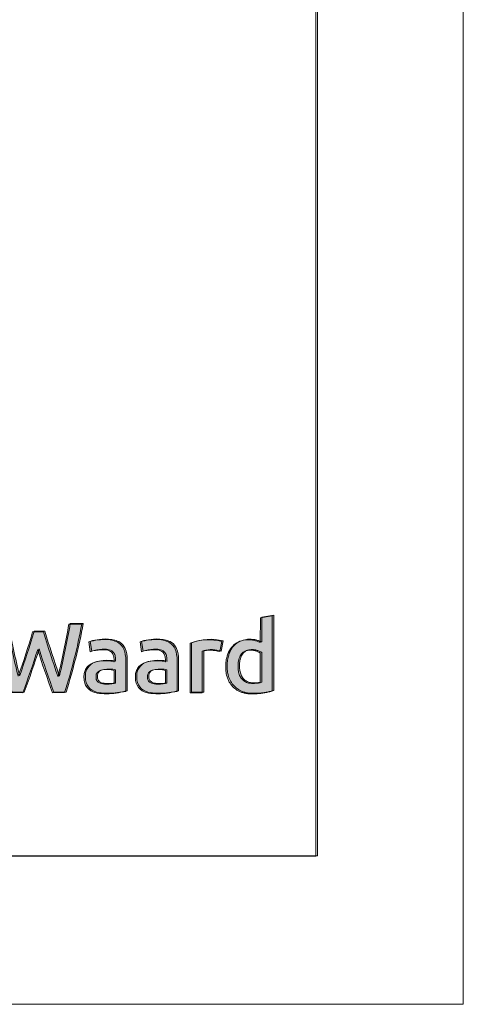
# Model space of a CAD drawing. Header units: inches. Extents: x 15 to 546804, y -66 to 267312.
# Tile 9 of 256: x 159415 to 166335, y 12 to 15372. Entities that reach past the tile are written whole.
import ezdxf

# ---------------------------------------------------------------- set-up
doc = ezdxf.new("R2010")
doc.units = ezdxf.units.IN
doc.header["$MEASUREMENT"] = 0
doc.layers.add('HVA - Contour lijnen', color=7, linetype='Continuous', lineweight=9)
doc.layers.add('Level 63', color=7, linetype='Continuous', lineweight=0)

msp = doc.modelspace()

# ---------------------------------------------------------------- hatches: boundary and pattern name
at = {"layer": 'Level 63', "linetype": 'Continuous', "lineweight": 0, "true_color": 0x001e5f}
h = msp.add_hatch(color=158, dxfattribs=at)
edge = h.paths.add_edge_path()
edge.add_line((163354.0730020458, 6073.397577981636), (163169.0593986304, 6042.210708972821))
edge.add_line((163169.0593986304, 6042.210708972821), (163167.684585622, 5655.500926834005))
edge.add_line((163167.684585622, 5655.500926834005), (163157.6555446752, 5660.577656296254))
edge.add_arc((163074.6609844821, 5496.622585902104), 183.7644201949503, 63.15132703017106, 68.56133535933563)
edge.add_arc((162846.0539014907, 4914.44274541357), 809.2199062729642, 68.56133727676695, 70.36107530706)
edge.add_arc((162845.2348655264, 4912.145050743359), 811.6592135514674, 70.36113485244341, 72.21151913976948)
edge.add_arc((162995.7369409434, 5381.22647382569), 319.0252153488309, 72.21160957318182, 75.92794643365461)
edge.add_arc((163031.8677734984, 5525.36692860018), 170.4253911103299, 75.92794153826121, 85.09061052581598)
edge.add_arc((162972.0657660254, 4829.155821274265), 869.200166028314, 85.09056274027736, 87.82985809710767)
edge.add_arc((162972.5048817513, 4840.751062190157), 857.5966133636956, 87.82983959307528, 90.66056551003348)
edge.add_arc((162965.5958749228, 5440.007977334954), 258.2998715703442, 90.66060057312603, 97.58005668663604)
edge.add_arc((162978.1010133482, 5346.038240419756), 353.0980252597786, 97.58008692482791, 115.8003927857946)
edge.add_arc((162956.7691738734, 5390.164718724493), 304.0858485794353, 115.8004109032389, 136.1809426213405)
edge.add_arc((162979.3974369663, 5368.450599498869), 335.4473100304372, 136.1809497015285, 155.448232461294)
edge.add_arc((163126.6358425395, 5301.189319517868), 497.3214211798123, 155.4482172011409, 169.7923638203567)
edge.add_arc((163156.9786893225, 5295.726030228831), 528.1521831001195, 169.7924092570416, 175.6124090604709)
edge.add_arc((163377.2727701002, 5278.823636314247), 749.0937431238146, 175.6124333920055, 180.0912471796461)
edge.add_arc((163364.0576570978, 5278.80254662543), 735.8786132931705, 180.0912437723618, 184.6021308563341)
edge.add_arc((163098.1461599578, 5257.397441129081), 469.1069827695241, 184.6020796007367, 190.9227221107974)
edge.add_arc((163074.5892141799, 5252.851022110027), 445.1153254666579, 190.9226744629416, 202.8964408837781)
edge.add_arc((163002.0563848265, 5222.216930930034), 366.3786829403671, 202.8963927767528, 216.75194172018)
edge.add_arc((162987.1191144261, 5211.061420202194), 347.7355215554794, 216.751871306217, 231.0053859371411)
edge.add_arc((162994.3404218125, 5219.980943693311), 359.2118092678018, 231.0054097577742, 244.9159894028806)
edge.add_arc((163029.5015515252, 5295.096887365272), 442.1497983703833, 244.916011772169, 252.0287172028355)
edge.add_arc((163004.8794608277, 5219.18887276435), 362.3483320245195, 252.0287378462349, 260.2862973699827)
edge.add_arc((163019.73739291, 5305.987713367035), 450.4096565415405, 260.2863263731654, 267.5739549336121)
edge.add_arc((163044.3129699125, 5886.053349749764), 1030.995654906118, 267.5739841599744, 271.4983614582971)
edge.add_arc((163036.3985153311, 6188.542935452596), 1333.588761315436, 271.4984534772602, 274.2262913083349)
edge.add_arc((163062.7517521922, 5831.921352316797), 975.9947923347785, 274.226288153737, 277.6734006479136)
edge.add_arc((163059.3219962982, 5857.39168184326), 1001.695004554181, 277.6732913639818, 281.0711404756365)
edge.add_arc((162966.1637856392, 6333.506597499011), 1486.838143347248, 281.071034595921, 283.5983635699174)
edge.add_line((163315.7407733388, 4888.347923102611), (163355.2576733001, 4897.906841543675))
edge.add_line((163355.2576733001, 4897.906841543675), (163354.0730020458, 6073.397577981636))
edge = h.paths.add_edge_path(flags=16)
edge.add_arc((162993.7572115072, 5213.681881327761), 327.1349059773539, 71.62734123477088, 75.31045520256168, ccw=False)
edge.add_arc((162955.529660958, 5098.581672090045), 448.4172368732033, 68.71964603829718, 71.62736541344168, ccw=False)
edge.add_arc((162967.0559086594, 5128.175594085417), 416.6579137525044, 65.7472753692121, 68.71961374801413, ccw=False)
edge.add_arc((163066.252868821, 5348.357182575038), 175.162636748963, 60.06784320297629, 65.74721312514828, ccw=False)
edge.add_line((163153.654505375, 5500.156073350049), (163167.7198427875, 5492.05762987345))
edge.add_line((163167.7198427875, 5492.05762987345), (163167.7198427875, 5029.318122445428))
edge.add_line((163167.7198427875, 5029.318122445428), (163137.5798341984, 5024.399902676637))
edge.add_arc((163081.508740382, 5368.018232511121), 348.1630712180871, 273.11520572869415, 279.26775237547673, ccw=False)
edge.add_arc((163052.66151398, 5898.066171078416), 878.9954173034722, 270.0342386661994, 273.1151908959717, ccw=False)
edge.add_arc((163052.6428242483, 5929.995758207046), 910.9250098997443, 267.19569714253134, 270.0342140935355, ccw=False)
edge.add_arc((163014.2959336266, 5147.141460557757), 127.1320937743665, 255.0605725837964, 267.1956950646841, ccw=False)
edge.add_arc((163036.5877583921, 5230.68969537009), 213.6030888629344, 238.2974229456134, 255.0606285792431, ccw=False)
edge.add_arc((163022.9680410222, 5208.639556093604), 187.6858100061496, 219.8268302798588, 238.2973979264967, ccw=False)
edge.add_arc((163041.2027306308, 5223.846353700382), 211.4292427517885, 202.5657908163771, 219.8267792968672, ccw=False)
edge.add_arc((163149.7705798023, 5268.962374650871), 328.9980873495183, 190.1721430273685, 202.5657300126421, ccw=False)
edge.add_arc((163055.5897789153, 5252.063514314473), 233.3132153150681, 183.2423037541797, 190.172063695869, ccw=False)
edge.add_arc((163678.6540326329, 5287.359240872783), 857.3763952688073, 180.6109078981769, 183.2422728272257, ccw=False)
edge.add_arc((163678.4010161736, 5287.356230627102), 857.1233610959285, 177.9726475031, 180.6108870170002, ccw=False)
edge.add_arc((163065.4469399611, 5309.053747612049), 243.7853777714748, 171.246382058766, 177.9725790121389, ccw=False)
edge.add_arc((163215.7623583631, 5285.907936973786), 395.8723711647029, 158.1830812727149, 171.2463336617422, ccw=False)
edge.add_arc((163005.9315840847, 5369.906282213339), 169.8531776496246, 133.5998646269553, 158.183125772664, ccw=False)
edge.add_arc((162988.0013645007, 5388.735176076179), 143.8527926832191, 106.39964934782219, 133.5999248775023, ccw=False)
edge.add_arc((163016.1388785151, 5293.129659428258), 243.5128875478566, 88.0588563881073, 106.39963040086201, ccw=False)
edge.add_arc((163012.2381434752, 5178.037302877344), 358.6713274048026, 85.69423071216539, 88.0588582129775, ccw=False)
edge.add_arc((163015.9720265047, 5227.627099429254), 308.9411574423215, 83.04960929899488, 85.69426508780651, ccw=False)
edge.add_arc((163021.8131121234, 5275.542533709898), 260.671010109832, 80.20282522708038, 83.04959150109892, ccw=False)
edge.add_arc((163044.6623719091, 5407.865027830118), 126.3902180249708, 75.31047125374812, 80.20278757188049, ccw=False)
h = msp.add_hatch(color=158, dxfattribs=at)
edge = h.paths.add_edge_path()
edge.add_line((163376.6585527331, 6082.244978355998), (163191.6449494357, 6051.058109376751))
edge.add_line((163191.6449494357, 6051.058109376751), (163190.2701364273, 5664.348327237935))
edge.add_line((163190.2701364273, 5664.348327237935), (163180.2410955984, 5669.425056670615))
edge.add_arc((163097.2465347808, 5505.469986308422), 183.7644204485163, 63.15132685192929, 68.56133518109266)
edge.add_arc((162868.639454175, 4923.290138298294), 809.2199126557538, 68.5613375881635, 70.3610756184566)
edge.add_arc((162867.8204154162, 4920.992458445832), 811.6592069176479, 70.36113462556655, 72.21151891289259)
edge.add_arc((163018.3224922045, 5390.073870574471), 319.0252187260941, 72.21160983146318, 75.92794669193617)
edge.add_arc((163054.45332406, 5534.214329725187), 170.4253904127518, 75.92794143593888, 85.09061042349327)
edge.add_arc((162994.6513168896, 4838.003224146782), 869.2001635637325, 85.09056273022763, 87.82985808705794)
edge.add_arc((162995.0904331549, 4849.598457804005), 857.5966181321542, 87.82983963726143, 90.6605655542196)
edge.add_arc((162988.1814257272, 5448.855379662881), 258.2998696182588, 90.66060060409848, 97.58005671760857)
edge.add_arc((163000.6865642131, 5354.885640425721), 353.0980256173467, 97.5800869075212, 115.8003927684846)
edge.add_arc((162979.3547246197, 5399.012118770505), 304.0858488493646, 115.8004108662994, 136.1809425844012)
edge.add_arc((163001.9829877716, 5377.298000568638), 335.4473096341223, 136.1809498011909, 155.4482325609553)
edge.add_arc((163149.2213934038, 5310.036719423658), 497.321421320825, 155.4482171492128, 169.7923637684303)
edge.add_arc((163179.5642401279, 5304.573430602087), 528.1521831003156, 169.7924092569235, 175.6124090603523)
edge.add_arc((163399.8583209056, 5287.671036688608), 749.0937431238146, 175.6124333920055, 180.0912471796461)
edge.add_arc((163386.643207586, 5287.649948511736), 735.8786129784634, 180.0912438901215, 184.6021309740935)
edge.add_arc((163120.7317108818, 5266.244841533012), 469.1069827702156, 184.6020796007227, 190.9227221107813)
edge.add_arc((163097.1747652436, 5261.698422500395), 445.1153256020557, 190.9226744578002, 202.896440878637)
edge.add_arc((163024.6419356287, 5231.064331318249), 366.3786828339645, 202.8963927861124, 216.7519417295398)
edge.add_arc((163009.7046652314, 5219.908819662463), 347.7355208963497, 216.7518711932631, 231.0053858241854)
edge.add_arc((163016.9259726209, 5228.828344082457), 359.2118093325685, 231.0054097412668, 244.9159893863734)
edge.add_arc((163052.087101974, 5303.944287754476), 442.1497982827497, 244.916011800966, 252.0287172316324)
edge.add_arc((163027.4650115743, 5228.036273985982), 362.3483328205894, 252.0287378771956, 260.2862974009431)
edge.add_arc((163042.3229440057, 5314.835114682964), 450.4096574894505, 260.2863263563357, 267.5739549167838)
edge.add_arc((163066.8985207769, 5894.900748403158), 1030.995653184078, 267.573984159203, 271.4983614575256)
edge.add_arc((163058.9840660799, 6197.390333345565), 1333.588758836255, 271.4984534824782, 274.226291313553)
edge.add_arc((163085.3373024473, 5840.768754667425), 975.9947943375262, 274.2262881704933, 277.6734006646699)
edge.add_arc((163081.9075470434, 5866.239080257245), 1001.695002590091, 277.6732913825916, 281.0711404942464)
edge.add_arc((162988.7493363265, 6342.353997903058), 1486.838143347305, 281.0710345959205, 283.5983635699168)
edge.add_line((163338.3263240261, 4897.1953235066), (163377.8432242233, 4906.754241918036))
edge.add_line((163377.8432242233, 4906.754241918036), (163376.6585527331, 6082.244978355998))
edge = h.paths.add_edge_path(flags=16)
edge.add_arc((163016.3427623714, 5222.529283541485), 327.1349042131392, 71.62734114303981, 75.31045511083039, ccw=False)
edge.add_arc((162978.1152123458, 5107.429072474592), 448.4172366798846, 68.71964610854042, 71.6273654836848, ccw=False)
edge.add_arc((162989.6414589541, 5137.022992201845), 416.657916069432, 65.7472754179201, 68.71961379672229, ccw=False)
edge.add_arc((163088.8384196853, 5357.204584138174), 175.1626356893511, 60.067843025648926, 65.74721294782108, ccw=False)
edge.add_line((163176.2400561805, 5509.00347372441), (163190.3053935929, 5500.90503027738))
edge.add_line((163190.3053935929, 5500.90503027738), (163190.3053935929, 5038.165522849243))
edge.add_line((163190.3053935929, 5038.165522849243), (163160.1653851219, 5033.247303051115))
edge.add_arc((163104.0942911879, 5376.865635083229), 348.1630734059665, 273.11520568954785, 279.2677523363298, ccw=False)
edge.add_arc((163075.2470652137, 5906.91357146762), 878.9954172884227, 270.0342386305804, 273.11519086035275, ccw=False)
edge.add_arc((163075.2283743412, 5938.843158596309), 910.9250098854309, 267.19569717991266, 270.03421413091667, ccw=False)
edge.add_arc((163036.8814846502, 5155.988860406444), 127.1320932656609, 255.0605724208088, 267.1956949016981, ccw=False)
edge.add_arc((163059.1733089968, 5239.537095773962), 213.6030887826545, 238.2974229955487, 255.0606286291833, ccw=False)
edge.add_arc((163045.5535918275, 5217.486956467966), 187.6858100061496, 219.8268302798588, 238.2973979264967, ccw=False)
edge.add_arc((163063.7882814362, 5232.693754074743), 211.4292427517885, 202.5657908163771, 219.8267792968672, ccw=False)
edge.add_arc((163172.3561306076, 5277.809775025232), 328.9980873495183, 190.1721430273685, 202.5657300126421, ccw=False)
edge.add_arc((163078.1753297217, 5260.910914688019), 233.3132153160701, 183.2423037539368, 190.1720636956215, ccw=False)
edge.add_arc((163701.2395841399, 5296.206638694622), 857.3763958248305, 180.6109077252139, 183.2422726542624, ccw=False)
edge.add_arc((163700.9865664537, 5296.203631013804), 857.1233604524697, 177.9726475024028, 180.6108870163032, ccw=False)
edge.add_arc((163088.0324908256, 5317.901148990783), 243.7853776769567, 171.2463822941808, 177.9725792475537, ccw=False)
edge.add_arc((163238.347909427, 5294.755337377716), 395.8723714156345, 158.1830812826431, 171.2463336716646, ccw=False)
edge.add_arc((163028.5171347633, 5378.753682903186), 169.8531774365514, 133.5998646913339, 158.1831258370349, ccw=False)
edge.add_arc((163010.5869151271, 5397.582576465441), 143.852792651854, 106.39964932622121, 133.599924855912, ccw=False)
edge.add_arc((163038.7244292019, 5301.977059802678), 243.512887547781, 88.05885638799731, 106.39963040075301, ccw=False)
edge.add_arc((163034.8236948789, 5186.88470326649), 358.6713273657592, 85.69423082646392, 88.05885832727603, ccw=False)
edge.add_arc((163038.5575766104, 5236.474497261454), 308.9411600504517, 83.04960922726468, 85.69426501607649, ccw=False)
edge.add_arc((163044.3986629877, 5284.389931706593), 260.6710124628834, 80.20282530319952, 83.0495915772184, ccw=False)
edge.add_arc((163067.2479228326, 5416.71242820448), 126.3902180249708, 75.31047125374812, 80.20278757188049, ccw=False)
h = msp.add_hatch(color=158, dxfattribs=at)
edge = h.paths.add_edge_path()
edge.add_line((160115.4077524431, 4874.635988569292), (159926.779885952, 4873.223503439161))
edge.add_arc((171554.15546311, 9244.015423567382), 12421.74242291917, 197.3153126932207, 200.6015058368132, ccw=False)
edge.add_arc((147579.1402507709, 9359.126968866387), 12701.7864717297, 339.318597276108, 342.53455106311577, ccw=False)
edge.add_line((159462.4072642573, 4873.221858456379), (159276.3098581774, 4874.630731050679))
edge.add_arc((166889.2721693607, 7359.746524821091), 8008.307914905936, 190.1844160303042, 198.0783482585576, ccw=False)
edge.add_line((159007.1452591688, 5943.741217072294), (159217.7459222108, 5943.741217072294))
edge.add_arc((170393.0821648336, 7892.769877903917), 11344.02278102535, 189.8931350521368, 194.0716504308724)
edge.add_arc((159391.213072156, 5135.077758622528), 1.801245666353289, 194.0716557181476, 339.9490945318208)
edge.add_arc((150104.4093230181, 8524.544142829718), 9887.811879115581, 339.949099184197, 344.1527885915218)
edge.add_line((159616.4181959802, 5824.449522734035), (159784.9320898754, 5823.036331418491))
edge.add_arc((177156.6341881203, 11087.16313528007), 18151.77855741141, 196.8583221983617, 199.1601319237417)
edge.add_arc((160012.0752939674, 5130.16920016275), 1.801245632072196, 199.1601394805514, 346.760708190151)
edge.add_arc((145321.1927324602, 8586.513385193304), 15093.79732174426, 346.7607146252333, 349.9168377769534)
edge.add_line((160181.8614233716, 5943.930624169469), (160383.3516331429, 5944.935921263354))
edge.add_arc((151748.941077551, 7537.82543305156), 8780.110627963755, 342.3428373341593, 349.5475060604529, ccw=False)
h = msp.add_hatch(color=158, dxfattribs=at)
edge = h.paths.add_edge_path()
edge.add_line((160137.9933033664, 4883.483388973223), (159949.3654367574, 4882.070903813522))
edge.add_arc((171576.7410139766, 9252.862821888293), 12421.74242225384, 197.3153126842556, 200.6015058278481, ccw=False)
edge.add_arc((147601.7258022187, 9367.97436925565), 12701.78647123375, 339.31859727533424, 342.53455106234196, ccw=False)
edge.add_line((159484.9928151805, 4882.06925886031), (159298.8954089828, 4883.47813142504))
edge.add_arc((166911.8577202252, 7368.593924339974), 8008.307914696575, 190.1844160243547, 198.0783482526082, ccw=False)
edge.add_line((159029.7308100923, 5952.588617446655), (159240.3314730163, 5952.588617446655))
edge.add_arc((170415.6677156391, 7901.617278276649), 11344.02278102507, 189.8931350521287, 194.0716504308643)
edge.add_arc((159413.7986229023, 5143.925158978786), 1.80124560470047, 194.0716556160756, 339.9490944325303)
edge.add_arc((150126.9948738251, 8533.391546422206), 9887.81188010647, 339.9490991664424, 344.1527885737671)
edge.add_line((159639.0037469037, 5833.296923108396), (159807.5176407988, 5831.883731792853))
edge.add_arc((177179.2197390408, 11096.0105356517), 18151.77855740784, 196.8583221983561, 199.1601319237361)
edge.add_arc((160034.6608448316, 5139.016600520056), 1.801245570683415, 199.1601395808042, 346.7607082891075)
edge.add_arc((145343.7782832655, 8595.360785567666), 15093.79732174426, 346.7607146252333, 349.9168377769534)
edge.add_line((160204.4469741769, 5952.778024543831), (160405.9371839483, 5953.783321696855))
edge.add_arc((151771.5266281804, 7546.672832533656), 8780.11062796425, 342.3428373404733, 349.5475060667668, ccw=False)
h = msp.add_hatch(color=158, dxfattribs=at)
edge = h.paths.add_edge_path()
edge.add_arc((160749.3488913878, 4753.092788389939), 617.561662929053, 77.36336924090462, 95.13601085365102)
edge.add_arc((160740.2681981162, 4854.122771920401), 516.1244086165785, 95.13601086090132, 110.2284356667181)
edge.add_arc((160639.208374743, 5128.375235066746), 223.8445744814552, 110.228435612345, 146.5395640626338)
edge.add_arc((160646.6018854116, 5123.488916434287), 232.7068602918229, 146.5395641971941, 163.3391660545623)
edge.add_arc((160552.1271333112, 5151.762321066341), 134.0921342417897, 163.3391659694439, 178.3165887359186)
edge.add_arc((161332.1594465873, 5122.820343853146), 914.6577908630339, 177.9398208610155, 183.7469043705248)
edge.add_arc((160639.6419709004, 5093.593510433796), 222.2938077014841, 187.8979871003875, 228.4881801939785)
edge.add_arc((160652.6724912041, 5108.315713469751), 241.9543702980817, 228.4881802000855, 263.456924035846)
edge.add_arc((160771.6318901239, 5849.625634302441), 992.5638650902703, 261.5105139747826, 278.4548205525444)
edge.add_arc((160082.6800817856, 10484.50755926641), 5678.370631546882, 278.4548205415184, 280.0128737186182)
edge.add_line((161069.9752520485, 4892.625829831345), (161069.9752520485, 5380.861208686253))
edge.add_arc((160580.4432329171, 5380.861208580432), 489.5320191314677, 1.238555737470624e-08, 20.63584734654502)
edge.add_arc((160837.8060765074, 5466.098085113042), 218.9151896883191, 23.49866105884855, 56.95417950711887)
edge.add_arc((160795.6953220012, 5401.366600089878), 296.1387663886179, 56.95417955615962, 74.1756948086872)
edge.add_arc((160734.5052454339, 5086.515073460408), 616.3350373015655, 76.6851006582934, 95.38911441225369)
edge.add_arc((160757.8384709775, 4719.759578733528), 983.7247799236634, 94.73588068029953, 103.4230818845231)
edge.add_arc((160591.4082818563, 5423.847340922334), 260.2406063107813, 103.7672124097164, 112.3154991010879)
edge.add_line((160492.5932517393, 5664.597757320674), (160515.8770851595, 5512.761209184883))
edge.add_arc((160698.763797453, 4949.507095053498), 592.2016097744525, 92.02152628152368, 107.98843890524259, ccw=False)
edge.add_arc((160713.9249009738, 4519.976800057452), 1021.999391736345, 88.27648395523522, 92.02152626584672, ccw=False)
edge.add_arc((160738.3821564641, 5332.7773704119), 208.8309439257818, 76.06627821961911, 88.2764839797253, ccw=False)
edge.add_arc((160758.5781147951, 5414.179969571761), 124.9604492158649, 35.604225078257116, 76.06627825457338, ccw=False)
edge.add_arc((160757.1862297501, 5413.183322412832), 126.6723632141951, 9.213145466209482, 35.604225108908, ccw=False)
edge.add_arc((160354.017456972, 5347.789302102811), 535.1101641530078, 1.1491841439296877, 9.213145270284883, ccw=False)
edge.add_line((160889.0199913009, 5358.521312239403), (160884.4510821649, 5355.695315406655))
edge = h.paths.add_edge_path(flags=16)
edge.add_arc((160778.0662092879, 4734.021362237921), 499.9222603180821, 77.32074388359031, 98.29785972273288)
edge.add_arc((160723.2182058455, 5099.30596568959), 130.5554086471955, 97.61488058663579, 141.2883290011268)
edge.add_arc((160678.0593875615, 5135.500106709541), 72.68197162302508, 141.2883290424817, 177.1572383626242)
edge.add_arc((160917.4442064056, 5123.61314092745), 312.3617401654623, 177.1572382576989, 185.793774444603)
edge.add_arc((160673.9146603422, 5098.903045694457), 67.5817805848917, 185.7937746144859, 211.46940069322)
edge.add_arc((160702.4197848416, 5116.350074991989), 101.0024471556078, 211.4694006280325, 238.530599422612)
edge.add_arc((160714.292951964, 5135.748569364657), 123.7460986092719, 238.5305993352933, 257.872726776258)
edge.add_arc((160746.6442069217, 5286.304004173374), 277.738119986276, 257.8727268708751, 267.7538013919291)
edge.add_arc((160770.6472886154, 5898.258176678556), 890.1628559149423, 267.7538013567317, 277.5622498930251)
edge.add_line((160887.7956452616, 5015.837544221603), (160887.7956452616, 5221.752555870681))
h = msp.add_hatch(color=158, dxfattribs=at)
edge = h.paths.add_edge_path()
edge.add_arc((160771.9344423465, 4761.940189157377), 617.5616625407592, 77.3633692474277, 95.13601086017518)
edge.add_arc((160762.8537489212, 4862.970171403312), 516.1244094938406, 95.13601083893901, 110.2284356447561)
edge.add_arc((160661.7939255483, 5137.222635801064), 223.8445741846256, 110.2284356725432, 146.5395641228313)
edge.add_arc((160669.1874361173, 5132.336316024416), 232.706860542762, 146.5395640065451, 163.3391658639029)
edge.add_arc((160574.7126841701, 5160.609721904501), 134.0921342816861, 163.3391661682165, 178.3165889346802)
edge.add_arc((161354.7449973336, 5131.66774306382), 914.6577908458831, 177.9398207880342, 183.7469042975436)
edge.add_arc((160662.2275216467, 5102.440910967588), 222.2938077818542, 187.8979871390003, 228.4881802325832)
edge.add_arc((160675.2580419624, 5117.163113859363), 241.9543702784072, 228.4881802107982, 263.4569240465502)
edge.add_arc((160794.2174410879, 5858.473035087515), 992.5638654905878, 261.5105139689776, 278.4548205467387)
edge.add_arc((160105.2656327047, 10493.35495963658), 5678.370631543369, 278.4548205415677, 280.0128737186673)
edge.add_line((161092.5608029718, 4901.473230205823), (161092.5608029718, 5389.708609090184))
edge.add_arc((160603.0287838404, 5389.708608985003), 489.5320191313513, 1.231061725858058e-08, 20.63584734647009)
edge.add_arc((160860.3916273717, 5474.945485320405), 218.9151898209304, 23.49866109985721, 56.95417954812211)
edge.add_arc((160818.2808728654, 5410.214000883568), 296.1387660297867, 56.9541795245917, 74.17569477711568)
edge.add_arc((160757.0907963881, 5095.362473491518), 616.335037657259, 76.68510066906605, 95.38911442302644)
edge.add_arc((160780.4240217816, 4728.606979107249), 983.7247799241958, 94.73588068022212, 103.4230818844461)
edge.add_arc((160613.993832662, 5432.694741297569), 260.240606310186, 103.7672124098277, 112.3154991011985)
edge.add_line((160515.1788025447, 5673.445157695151), (160538.4626360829, 5521.608609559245))
edge.add_arc((160721.3493483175, 4958.354495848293), 592.2016093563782, 92.02152628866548, 107.98843891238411, ccw=False)
edge.add_arc((160736.5104522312, 4528.824200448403), 1021.999391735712, 88.2764839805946, 92.02152629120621, ccw=False)
edge.add_arc((160760.9677071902, 5341.624770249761), 208.8309444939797, 76.06627820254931, 88.27648396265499, ccw=False)
edge.add_arc((160781.1636656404, 5423.027370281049), 124.9604489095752, 35.60422500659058, 76.0662781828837, ccw=False)
edge.add_arc((160779.7717804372, 5422.030722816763), 126.6723632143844, 9.213145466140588, 35.60422510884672, ccw=False)
edge.add_arc((160376.6030077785, 5356.636700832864), 535.1101643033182, 1.149184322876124, 9.213145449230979, ccw=False)
edge.add_line((160911.6055422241, 5367.368712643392), (160907.0366329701, 5364.542715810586))
edge = h.paths.add_edge_path(flags=16)
edge.add_arc((160800.6517601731, 4742.868761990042), 499.9222609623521, 77.32074389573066, 98.29785973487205)
edge.add_arc((160745.803756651, 5108.153366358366), 130.5554083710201, 97.61488065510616, 141.2883290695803)
edge.add_arc((160700.6449384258, 5144.347506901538), 72.6819716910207, 141.2883289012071, 177.1572382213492)
edge.add_arc((160940.0297568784, 5132.460542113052), 312.3617397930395, 177.1572384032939, 185.7937745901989)
edge.add_arc((160696.5002113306, 5107.750446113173), 67.58178064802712, 185.793774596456, 211.4694006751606)
edge.add_arc((160725.0053357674, 5125.197475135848), 101.0024470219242, 211.4694005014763, 238.5305992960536)
edge.add_arc((160736.8785027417, 5144.595970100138), 123.7460989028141, 238.530599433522, 257.8727268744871)
edge.add_arc((160769.229758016, 5295.15140456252), 277.7381200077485, 257.8727268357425, 267.7538013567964)
edge.add_arc((160793.2328395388, 5907.105577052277), 890.1628559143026, 267.7538013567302, 277.5622498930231)
edge.add_line((160910.3811961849, 5024.684944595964), (160910.3811961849, 5230.599956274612))
h = msp.add_hatch(color=158, dxfattribs=at)
edge = h.paths.add_edge_path()
edge.add_arc((161550.4033391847, 4753.092788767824), 617.56166254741, 77.36336923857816, 95.13601085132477)
edge.add_arc((161541.3226458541, 4854.122771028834), 516.1244094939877, 95.13601083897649, 110.2284356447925)
edge.add_arc((161440.262822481, 5128.375235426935), 223.8445741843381, 110.228435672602, 146.5395641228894)
edge.add_arc((161447.6563332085, 5123.488916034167), 232.7068604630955, 146.5395641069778, 163.3391659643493)
edge.add_arc((161353.1815809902, 5151.762320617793), 134.0921343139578, 163.339165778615, 178.3165885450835)
edge.add_arc((162133.2138943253, 5122.820346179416), 914.6577908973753, 177.9398210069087, 183.7469045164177)
edge.add_arc((161440.6964186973, 5093.593510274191), 222.2938076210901, 187.8979870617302, 228.4881801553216)
edge.add_arc((161453.7269388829, 5108.315713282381), 241.9543701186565, 228.4881801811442, 263.4569240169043)
edge.add_arc((161572.6863378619, 5849.625635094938), 992.563865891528, 261.51051397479, 278.4548205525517)
edge.add_arc((160883.7345296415, 10484.50755926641), 5678.370631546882, 278.4548205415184, 280.0128737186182)
edge.add_line((161871.0296999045, 4892.625829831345), (161871.0296999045, 5380.861208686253))
edge.add_arc((161381.497680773, 5380.861208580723), 489.5320191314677, 1.235149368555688e-08, 20.63584734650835)
edge.add_arc((161638.8605243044, 5466.098084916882), 218.9151898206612, 23.49866109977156, 56.95417954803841)
edge.add_arc((161596.7497697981, 5401.36660047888), 296.1387660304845, 56.95417952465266, 74.1756947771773)
edge.add_arc((161535.5596931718, 5086.515072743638), 616.3350380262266, 76.6851006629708, 95.38911441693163)
edge.add_arc((161558.8929187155, 4719.759580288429), 983.7247783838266, 94.73588069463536, 103.4230818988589)
edge.add_arc((161392.4627295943, 5423.847339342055), 260.2406078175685, 103.7672123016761, 112.3154989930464)
edge.add_line((161293.6476993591, 5664.597757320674), (161316.9315330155, 5512.761209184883))
edge.add_arc((161499.818245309, 4949.507095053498), 592.2016097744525, 92.02152628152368, 107.98843890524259, ccw=False)
edge.add_arc((161514.9793488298, 4519.976800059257), 1021.999391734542, 88.27648395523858, 92.02152626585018, ccw=False)
edge.add_arc((161539.43660432, 5332.7773704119), 208.8309439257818, 76.06627821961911, 88.2764839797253, ccw=False)
edge.add_arc((161559.632562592, 5414.17996973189), 124.96044907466, 35.60422503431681, 76.0662782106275, ccw=False)
edge.add_arc((161558.2406774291, 5413.183322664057), 126.6723631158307, 9.213145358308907, 35.60422500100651, ccw=False)
edge.add_arc((161155.07190471, 5347.789300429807), 535.1101643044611, 1.1491843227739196, 9.213145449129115, ccw=False)
edge.add_line((161690.0744391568, 5358.521312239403), (161685.5055299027, 5355.695315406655))
edge = h.paths.add_edge_path(flags=16)
edge.add_arc((161579.1206570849, 4734.021362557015), 499.9222599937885, 77.32074388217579, 98.29785972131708)
edge.add_arc((161524.2726537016, 5099.30596568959), 130.5554086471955, 97.61488058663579, 141.2883290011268)
edge.add_arc((161479.1138354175, 5135.500106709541), 72.68197162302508, 141.2883290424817, 177.1572383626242)
edge.add_arc((161718.4986542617, 5123.61314092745), 312.3617401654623, 177.1572382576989, 185.793774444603)
edge.add_arc((161474.9691081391, 5098.903045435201), 67.5817804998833, 185.7937744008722, 211.4694004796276)
edge.add_arc((161503.4742325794, 5116.350074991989), 101.0024471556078, 211.4694006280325, 238.530599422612)
edge.add_arc((161515.3473997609, 5135.748569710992), 123.7460989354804, 238.530599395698, 257.8727268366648)
edge.add_arc((161547.6986547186, 5286.304003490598), 277.7381193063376, 257.8727268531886, 267.7538013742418)
edge.add_arc((161571.7017363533, 5898.258176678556), 890.1628559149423, 267.7538013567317, 277.5622498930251)
edge.add_line((161688.8500929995, 5015.837544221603), (161688.8500929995, 5221.752555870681))
h = msp.add_hatch(color=158, dxfattribs=at)
edge = h.paths.add_edge_path()
edge.add_arc((161572.9888902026, 4761.940189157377), 617.5616625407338, 77.36336924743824, 95.13601086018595)
edge.add_arc((161563.908196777, 4862.970171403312), 516.1244094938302, 95.13601083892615, 110.228435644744)
edge.add_arc((161462.8483732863, 5137.222635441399), 223.8445744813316, 110.2284356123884, 146.539564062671)
edge.add_arc((161470.2418838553, 5132.336316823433), 232.7068602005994, 146.5395641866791, 163.3391660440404)
edge.add_arc((161375.767131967, 5160.609721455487), 134.0921343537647, 163.3391659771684, 178.3165887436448)
edge.add_arc((162155.7994451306, 5131.667744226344), 914.6577908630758, 177.9398208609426, 183.7469043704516)
edge.add_arc((161463.2819695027, 5102.440910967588), 222.2938077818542, 187.8979871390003, 228.4881802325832)
edge.add_arc((161476.3124897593, 5117.163113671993), 241.954370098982, 228.4881801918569, 263.4569240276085)
edge.add_arc((161595.2718888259, 5858.473035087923), 992.563865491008, 261.5105139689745, 278.4548205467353)
edge.add_arc((160906.3200803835, 10493.35495529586), 5678.370627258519, 278.4548205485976, 280.0128737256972)
edge.add_line((161893.6152505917, 4901.473230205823), (161893.6152505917, 5389.708609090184))
edge.add_arc((161404.0832314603, 5389.708608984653), 489.5320191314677, 1.235149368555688e-08, 20.63584734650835)
edge.add_arc((161661.4460750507, 5474.945485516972), 218.9151896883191, 23.49866105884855, 56.95417950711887)
edge.add_arc((161619.3353206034, 5410.214000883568), 296.1387660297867, 56.9541795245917, 74.17569477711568)
edge.add_arc((161558.1452441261, 5095.362473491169), 616.3350376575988, 76.68510066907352, 95.38911442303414)
edge.add_arc((161581.4784695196, 4728.606979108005), 983.7247799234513, 94.7358806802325, 103.4230818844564)
edge.add_arc((161415.0482804, 5432.694741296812), 260.2406063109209, 103.7672124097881, 112.315499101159)
edge.add_line((161316.2332502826, 5673.445157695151), (161339.5170839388, 5521.608609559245))
edge.add_arc((161522.4037961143, 4958.354496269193), 592.2016089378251, 92.02152629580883, 107.98843891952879, ccw=False)
edge.add_arc((161537.5648999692, 4528.824200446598), 1021.999391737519, 88.27648398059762, 92.02152629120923, ccw=False)
edge.add_arc((161562.0221548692, 5341.624770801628), 208.8309439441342, 76.06627818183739, 88.2764839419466, ccw=False)
edge.add_arc((161582.2181133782, 5423.027369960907), 124.9604491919, 35.604225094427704, 76.06627827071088, ccw=False)
edge.add_arc((161580.8262282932, 5422.030722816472), 126.6723632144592, 9.213145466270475, 35.604225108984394, ccw=False)
edge.add_arc((161177.6574555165, 5356.636702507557), 535.1101641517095, 1.149184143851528, 9.213145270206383, ccw=False)
edge.add_line((161712.659989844, 5367.368712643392), (161708.091080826, 5364.542715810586))
edge = h.paths.add_edge_path(flags=16)
edge.add_arc((161601.7062079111, 4742.868762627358), 499.9222603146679, 77.32074389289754, 98.29785973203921)
edge.add_arc((161546.8582043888, 5108.153366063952), 130.5554086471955, 97.61488058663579, 141.2883290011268)
edge.add_arc((161501.6993861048, 5144.347507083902), 72.68197162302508, 141.2883290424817, 177.1572383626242)
edge.add_arc((161741.0842046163, 5132.460542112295), 312.361739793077, 177.1572384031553, 185.7937745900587)
edge.add_arc((161497.5546590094, 5107.750445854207), 67.58178056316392, 185.7937743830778, 211.4694004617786)
edge.add_arc((161526.0597835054, 5125.197475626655), 101.0024473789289, 211.4694007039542, 238.5305994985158)
edge.add_arc((161537.9329505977, 5144.595970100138), 123.7460989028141, 238.530599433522, 257.8727268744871)
edge.add_arc((161570.284205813, 5295.151403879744), 277.7381193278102, 257.8727268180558, 267.7538013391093)
edge.add_arc((161594.2872872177, 5907.105576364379), 890.162855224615, 267.7538013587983, 277.5622498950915)
edge.add_line((161711.4356438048, 5024.684944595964), (161711.4356438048, 5230.599956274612))
h = msp.add_hatch(color=158, dxfattribs=at)
edge = h.paths.add_edge_path()
edge.add_arc((162365.570041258, 4878.92130556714), 819.0931703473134, 75.74793624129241, 110.8046507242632)
edge.add_line((162074.6422015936, 5644.607020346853), (162074.6422015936, 4873.291175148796))
edge.add_line((162074.6422015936, 4873.291175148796), (162262.1800322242, 4873.291175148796))
edge.add_line((162262.1800322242, 4873.291175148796), (162262.1800322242, 5521.206763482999))
edge.add_arc((162386.6530105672, 5014.673697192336), 521.6025973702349, 73.36323805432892, 103.80602970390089, ccw=False)
edge.add_line((162535.9894952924, 5514.441527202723), (162567.2211177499, 5672.804461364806))
h = msp.add_hatch(color=158, dxfattribs=at)
edge = h.paths.add_edge_path()
edge.add_arc((162388.1555921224, 4887.768705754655), 819.0931705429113, 75.74793624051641, 110.804650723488)
edge.add_line((162097.2277523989, 5653.454420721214), (162097.2277523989, 4882.138575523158))
edge.add_line((162097.2277523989, 4882.138575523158), (162284.7655830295, 4882.138575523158))
edge.add_line((162284.7655830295, 4882.138575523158), (162284.7655830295, 5530.054163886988))
edge.add_arc((162409.2385614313, 5023.521097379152), 521.6025975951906, 73.36323805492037, 103.80602970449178, ccw=False)
edge.add_line((162558.5750462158, 5523.288927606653), (162589.8066686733, 5681.651861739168))

# ---------------------------------------------------------------- linework, layer by layer
at = {"layer": 'HVA - Contour lijnen'}
for p, q in [((164035.1882773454, 2321.050062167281), (164035.1882773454, 27739.78438878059)), ((164057.7738280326, 2329.89746260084), (164057.7738280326, 27748.63178921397)), ((146680.750406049, 2321.050062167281), (164035.1882773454, 2321.050062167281)), ((146703.3359568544, 2329.89746260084), (164057.7738280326, 2329.89746260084))]:
    msp.add_line(p, q, dxfattribs=at)
for points in [[(166334.7439894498, 117624.4454510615), (166334.7439894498, 12.44545106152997)], [(14.74398944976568, 12.44545106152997), (166334.7439894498, 12.44545106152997)]]:
    msp.add_lwpolyline(points, dxfattribs=at)
at = {"layer": 'Level 63', "color": 158, "linetype": 'Continuous', "lineweight": 0, "true_color": 0x001e5f, "flags": 128}
for points in [[(163354.0730020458, 6073.397577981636), (163169.0593986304, 6042.210708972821), (163167.684585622, 5655.500926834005), (163157.6555446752, 5660.577656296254, 0.02361), (163141.8277991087, 5667.672231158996, 0.007853), (163118.025827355, 5676.589797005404, 0.008074), (163093.1999013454, 5684.999513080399, 0.016217), (163073.3053445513, 5690.677973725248, 0.040001), (163046.4528126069, 5695.167077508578, 0.011953), (163004.9798259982, 5697.732584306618, 0.012352), (162962.6178324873, 5698.290680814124, 0.030201), (162931.5231866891, 5696.05069949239, 0.079669), (162824.4195922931, 5663.937967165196, 0.089162), (162737.3621201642, 5600.708652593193, 0.084268), (162674.2791867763, 5507.834067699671, 0.06267), (162637.1860258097, 5389.322587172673, 0.0254), (162630.3743382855, 5336.131301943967, 0.019545), (162628.1799769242, 5277.630657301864, 0.019685), (162630.5515936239, 5219.75859393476, 0.027586), (162637.5376858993, 5168.508775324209, 0.05229299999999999), (162664.5447141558, 5079.671459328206, 0.06052999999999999), (162708.5014974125, 5002.993603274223, 0.062273), (162768.3074642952, 4940.799593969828, 0.06077100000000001), (162842.0537638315, 4894.647426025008, 0.031045), (162893.0805303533, 4874.519012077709, 0.03604599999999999), (162943.7421980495, 4862.035475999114, 0.031809), (163000.6716319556, 4855.981762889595, 0.017125), (163071.2718156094, 4855.410219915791, 0.011903), (163134.6784419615, 4858.580514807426, 0.015042), (163193.0725409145, 4864.666304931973, 0.014827), (163251.6751552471, 4874.338710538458, 0.011028), (163315.7407733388, 4888.347923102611), (163355.2576733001, 4897.906841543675), (163354.0730020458, 6073.397577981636)], [(163376.6585527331, 6082.244978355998), (163191.6449494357, 6051.058109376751), (163190.2701364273, 5664.348327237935), (163180.2410955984, 5669.425056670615, 0.02361), (163164.4133500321, 5676.519631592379, 0.007853), (163140.6113780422, 5685.437197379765, 0.008074), (163115.7854522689, 5693.84691348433, 0.016217), (163095.8908952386, 5699.52537409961, 0.040001), (163069.0383634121, 5704.014477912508, 0.011953), (163027.5653769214, 5706.579984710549, 0.012352), (162985.2033831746, 5707.138081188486, 0.030201), (162954.1087376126, 5704.898099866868, 0.079669), (162847.0051430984, 5672.785367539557, 0.089162), (162759.9476708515, 5609.556052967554, 0.084268), (162696.8647376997, 5516.681468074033, 0.06267), (162659.7715766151, 5398.169987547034, 0.0254), (162652.9598890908, 5344.978702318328, 0.019545), (162650.7655277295, 5286.478057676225, 0.019685), (162653.1371445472, 5228.605994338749, 0.027586), (162660.1232368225, 5177.35617572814, 0.05229299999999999), (162687.1302650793, 5088.518859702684, 0.06052999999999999), (162731.0870483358, 5011.841003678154, 0.062273), (162790.8930149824, 4949.646994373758, 0.06077100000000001), (162864.6393145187, 4903.494826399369, 0.031045), (162915.6660810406, 4883.366412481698, 0.03604599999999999), (162966.3277488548, 4870.882876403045, 0.031809), (163023.257182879, 4864.829163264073, 0.017125), (163093.8573664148, 4864.257620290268, 0.011903), (163157.2639926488, 4867.427915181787, 0.015042), (163215.6580917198, 4873.513705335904, 0.014827), (163274.2607059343, 4883.186110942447, 0.011028), (163338.3263240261, 4897.1953235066), (163377.8432242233, 4906.754241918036), (163376.6585527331, 6082.244978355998)], [(160115.4077524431, 4874.635988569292), (159926.779885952, 4873.223503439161, -0.01433970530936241), (159695.3503838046, 5546.931855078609, -0.01403316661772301), (159462.4072642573, 4873.221858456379), (159276.3098581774, 4874.630731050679, -0.03445740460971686), (159007.1452591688, 5943.741217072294), (159217.7459222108, 5943.741217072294, 0.0182342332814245), (159389.4658775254, 5134.63981242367, 0.7391338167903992), (159392.9051413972, 5134.46019272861, 0.01834411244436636), (159616.4181959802, 5824.449522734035), (159784.9320898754, 5823.036331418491, 0.01004387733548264), (160010.3738284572, 5129.578014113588, 0.7508251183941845), (160013.8286662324, 5129.756681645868, 0.01377205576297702), (160181.8614233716, 5943.930624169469), (160383.3516331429, 5944.935921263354, -0.03144665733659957), (160115.4077524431, 4874.635988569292)], [(160137.9933033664, 4883.483388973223), (159949.3654367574, 4882.070903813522, -0.01433970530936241), (159717.9359347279, 5555.779255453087, -0.01403316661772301), (159484.9928151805, 4882.06925886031), (159298.8954089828, 4883.47813142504, -0.03445740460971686), (159029.7308100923, 5952.588617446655), (159240.3314730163, 5952.588617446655, 0.0182342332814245), (159412.0514283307, 5143.487212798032, 0.7391338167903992), (159415.4906920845, 5143.307593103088, 0.01834411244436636), (159639.0037469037, 5833.296923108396), (159807.5176407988, 5831.883731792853, 0.01004387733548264), (160032.9593793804, 5138.425414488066, 0.7508251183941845), (160036.4142170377, 5138.60408202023, 0.01377205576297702), (160204.4469741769, 5952.778024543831), (160405.9371839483, 5953.783321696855, -0.03144665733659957), (160137.9933033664, 4883.483388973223)], [(160884.4510821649, 5355.695315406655, 0.07770360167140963), (160694.0645866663, 5368.174939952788, 0.06594848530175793), (160561.8109958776, 5338.413420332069, 0.159776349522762), (160452.4622894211, 5251.794411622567, 0.07343366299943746), (160423.6643607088, 5190.207301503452, 0.06544452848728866), (160418.0928722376, 5155.701524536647, 0.02534360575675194), (160419.4567775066, 5063.048174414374, 0.178983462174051), (160492.3112948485, 4927.135681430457, 0.1537751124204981), (160625.1017504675, 4867.937321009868, 0.07406849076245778), (160917.5680554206, 4867.848846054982, 0.006798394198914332), (161069.9752520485, 4892.625829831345), (161069.9752520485, 5380.861208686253, 0.09028499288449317), (161038.5664965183, 5553.385621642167, 0.1470230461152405), (160957.1826225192, 5649.600402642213, 0.07528478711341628), (160876.4489286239, 5686.282419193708, 0.08179333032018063), (160676.6195730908, 5700.125802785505, 0.03792323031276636), (160529.4768246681, 5676.611396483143, 0.03731624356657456), (160492.5932517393, 5664.597757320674), (160515.8770851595, 5512.761209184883, -0.06978173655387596), (160677.8739035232, 5541.340144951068, -0.01634228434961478), (160744.6630588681, 5541.5138392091, -0.0533275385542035), (160788.6685061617, 5535.463448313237, -0.1784064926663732), (160860.1781867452, 5486.929809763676, -0.1156645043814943), (160882.2244633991, 5433.464538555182, -0.03520019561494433), (160889.0199913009, 5358.521312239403), (160884.4510821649, 5355.695315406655)], [(160907.0366329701, 5364.542715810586, 0.07770360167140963), (160716.6501375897, 5377.022340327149, 0.06594848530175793), (160584.3965465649, 5347.260820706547, 0.159776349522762), (160475.0478403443, 5260.641811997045, 0.07343366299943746), (160446.249911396, 5199.054701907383, 0.06544452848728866), (160440.678423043, 5164.548924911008, 0.02534360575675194), (160442.0423281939, 5071.895574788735, 0.178983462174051), (160514.8968456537, 4935.983081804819, 0.1537751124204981), (160647.687301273, 4876.784721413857, 0.07406849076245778), (160940.153606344, 4876.696246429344, 0.006798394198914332), (161092.5608029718, 4901.473230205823), (161092.5608029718, 5389.708609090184, 0.09028499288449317), (161061.1520474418, 5562.233022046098, 0.1470230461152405), (160979.7681733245, 5658.447803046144, 0.07528478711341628), (160899.0344795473, 5695.129819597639, 0.08179333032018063), (160699.2051238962, 5708.973203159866, 0.03792323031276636), (160552.0623754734, 5685.458796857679, 0.03731624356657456), (160515.1788025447, 5673.445157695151), (160538.4626360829, 5521.608609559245, -0.06978173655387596), (160700.4594543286, 5550.18754532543, -0.01634228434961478), (160767.2486096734, 5550.361239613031, -0.0533275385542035), (160811.254057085, 5544.310848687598, -0.1784064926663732), (160882.7637374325, 5495.777210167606, -0.1156645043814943), (160904.8100140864, 5442.311938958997, -0.03520019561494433), (160911.6055422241, 5367.368712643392), (160907.0366329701, 5364.542715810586)], [(161685.5055299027, 5355.695315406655, 0.07770360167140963), (161495.1190345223, 5368.174939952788, 0.06594848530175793), (161362.8654434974, 5338.413420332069, 0.159776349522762), (161253.5167372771, 5251.794411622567, 0.07343366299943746), (161224.7188084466, 5190.207301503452, 0.06544452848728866), (161219.1473198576, 5155.701524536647, 0.02534360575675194), (161220.5112253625, 5063.048174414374, 0.178983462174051), (161293.3657425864, 4927.135681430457, 0.1537751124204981), (161426.1561980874, 4867.937321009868, 0.07406849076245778), (161718.6225032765, 4867.848846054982, 0.006798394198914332), (161871.0296999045, 4892.625829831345), (161871.0296999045, 5380.861208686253, 0.09028499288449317), (161839.6209443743, 5553.385621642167, 0.1470230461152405), (161758.2370702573, 5649.600402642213, 0.07528478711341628), (161677.5033764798, 5686.282419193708, 0.08179333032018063), (161477.6740207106, 5700.125802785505, 0.03792323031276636), (161330.5312725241, 5676.611396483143, 0.03731624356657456), (161293.6476993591, 5664.597757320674), (161316.9315330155, 5512.761209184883, -0.06978173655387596), (161478.9283513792, 5541.340144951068, -0.01634228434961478), (161545.717506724, 5541.5138392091, -0.0533275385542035), (161589.7229540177, 5535.463448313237, -0.1784064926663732), (161661.2326344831, 5486.929809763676, -0.1156645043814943), (161683.2789110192, 5433.464538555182, -0.03520019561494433), (161690.0744391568, 5358.521312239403), (161685.5055299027, 5355.695315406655)], [(161708.091080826, 5364.542715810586, 0.07770360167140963), (161517.7045854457, 5377.022340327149, 0.06594848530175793), (161385.4509944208, 5347.260820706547, 0.159776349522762), (161276.1022879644, 5260.641811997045, 0.07343366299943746), (161247.3043592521, 5199.054701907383, 0.06544452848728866), (161241.732870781, 5164.548924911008, 0.02534360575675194), (161243.0967760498, 5071.895574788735, 0.178983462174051), (161315.9512935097, 4935.983081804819, 0.1537751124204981), (161448.7417490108, 4876.784721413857, 0.07406849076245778), (161741.208054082, 4876.696246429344, 0.006798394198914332), (161893.6152505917, 4901.473230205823), (161893.6152505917, 5389.708609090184, 0.09028499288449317), (161862.2064950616, 5562.233022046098, 0.1470230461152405), (161780.8226210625, 5658.447803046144, 0.07528478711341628), (161700.0889272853, 5695.129819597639, 0.08179333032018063), (161500.2595716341, 5708.973203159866, 0.03792323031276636), (161353.1168232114, 5685.458796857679, 0.03731624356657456), (161316.2332502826, 5673.445157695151), (161339.5170839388, 5521.608609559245, -0.06978173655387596), (161501.5139020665, 5550.18754532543, -0.01634228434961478), (161568.3030574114, 5550.361239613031, -0.0533275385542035), (161612.3085047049, 5544.310848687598, -0.1784064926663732), (161683.8181852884, 5495.777210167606, -0.1156645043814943), (161705.8644619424, 5442.311938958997, -0.03520019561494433), (161712.659989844, 5367.368712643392), (161708.091080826, 5364.542715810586)], [(162567.2211177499, 5672.804461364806, 0.1541680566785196), (162074.6422015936, 5644.607020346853), (162074.6422015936, 4873.291175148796), (162262.1800322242, 4873.291175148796), (162262.1800322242, 5521.206763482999, -0.1336185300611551), (162535.9894952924, 5514.441527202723), (162567.2211177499, 5672.804461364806)], [(162589.8066686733, 5681.651861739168, 0.1541680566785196), (162097.2277523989, 5653.454420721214), (162097.2277523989, 4882.138575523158), (162284.7655830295, 4882.138575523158), (162284.7655830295, 5530.054163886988, -0.1336185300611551), (162558.5750462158, 5523.288927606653), (162589.8066686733, 5681.651861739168)], [(163076.7125505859, 5530.124069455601, -0.016072), (163096.8688915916, 5524.141585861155, -0.012688), (163118.2745104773, 5516.423905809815, -0.01297), (163138.203234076, 5508.06032672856, -0.024786), (163153.654505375, 5500.156073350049), (163167.7198427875, 5492.05762987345), (163167.7198427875, 5029.318122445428), (163137.5798341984, 5024.399902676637, -0.026852), (163100.4292491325, 5020.369647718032, -0.013444), (163053.1867817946, 5019.070910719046, -0.012386), (163008.0760194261, 5020.161612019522, -0.052999), (162981.5215681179, 5024.306570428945, -0.073274), (162924.3372165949, 5048.958862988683, -0.08076799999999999), (162878.8283999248, 5088.432538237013, -0.075458), (162845.9606162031, 5142.711641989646, -0.05413), (162825.9438194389, 5210.859270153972, -0.030246), (162822.650033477, 5238.86762723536, -0.011482), (162821.3263726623, 5278.217763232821, -0.011512), (162821.8141693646, 5317.678334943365, -0.029357), (162824.501197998, 5346.154419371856, -0.057061), (162848.2438999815, 5433.030732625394, -0.107678), (162888.7978038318, 5492.909450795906, -0.119244), (162947.3866020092, 5526.735418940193, -0.080198), (163024.3873580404, 5536.502807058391, -0.010318), (163039.1668768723, 5535.69630866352, -0.01154), (163053.3569669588, 5534.297940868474, -0.012422), (163066.1691281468, 5532.411993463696, -0.02135), (163076.7125505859, 5530.124069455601)], [(163099.2981015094, 5538.971469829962, -0.016072), (163119.4544423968, 5532.988986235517, -0.012688), (163140.8600612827, 5525.271306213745, -0.01297), (163160.7887849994, 5516.907727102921, -0.024786), (163176.2400561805, 5509.00347372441), (163190.3053935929, 5500.90503027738), (163190.3053935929, 5038.165522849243), (163160.1653851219, 5033.247303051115, -0.026852), (163123.0147998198, 5029.217048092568, -0.013444), (163075.7723324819, 5027.918311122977, -0.012386), (163030.6615701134, 5029.009012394, -0.052999), (163004.1071189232, 5033.153970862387, -0.073274), (162946.9227674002, 5057.806263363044, -0.08076799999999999), (162901.4139507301, 5097.279938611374, -0.075458), (162868.5461670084, 5151.559042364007, -0.05413), (162848.5293702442, 5219.706670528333, -0.030246), (162845.2355842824, 5247.715027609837, -0.011482), (162843.9119235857, 5287.06516363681, -0.011512), (162844.3997202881, 5326.525735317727, -0.029357), (162847.0867488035, 5355.001819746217, -0.057061), (162870.8294507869, 5441.878133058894, -0.107678), (162911.3833545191, 5501.756851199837, -0.119244), (162969.9721526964, 5535.582819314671, -0.080198), (163046.9729087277, 5545.350207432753, -0.010318), (163061.7524275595, 5544.54370906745, -0.01154), (163075.9425177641, 5543.145341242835, -0.012422), (163088.7546790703, 5541.259393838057, -0.02135), (163099.2981015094, 5538.971469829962)], [(160887.7956452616, 5221.752555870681, 0.09178639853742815), (160705.9178099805, 5228.710026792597, 0.1929020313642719), (160621.3454247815, 5180.95552910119, 0.1577981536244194), (160605.4668582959, 5139.104783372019, 0.03770184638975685), (160606.678108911, 5092.080786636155, 0.1125021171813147), (160616.2728697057, 5063.62244140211, 0.1186285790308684), (160649.6921513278, 5030.203159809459, 0.08459689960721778), (160688.29588013, 5014.764069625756, 0.04314105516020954), (160735.7586723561, 5008.77928738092, 0.04282357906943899), (160887.7956452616, 5015.837544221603), (160887.7956452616, 5221.752555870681)], [(160910.3811961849, 5230.599956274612, 0.09178639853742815), (160728.5033606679, 5237.557427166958, 0.1929020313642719), (160643.9309757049, 5189.802929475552, 0.1577981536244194), (160628.0524091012, 5147.952183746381, 0.03770184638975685), (160629.2636598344, 5100.928187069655, 0.1125021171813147), (160638.858420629, 5072.469841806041, 0.1186285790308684), (160672.2777021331, 5039.05056018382, 0.08459689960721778), (160710.8814310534, 5023.611470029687, 0.04314105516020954), (160758.3442232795, 5017.626687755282, 0.04282357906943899), (160910.3811961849, 5024.684944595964), (160910.3811961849, 5230.599956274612)], [(161688.8500929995, 5221.752555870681, 0.09178639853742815), (161506.9722578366, 5228.710026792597, 0.1929020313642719), (161422.3998726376, 5180.95552910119, 0.1577981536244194), (161406.521306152, 5139.104783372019, 0.03770184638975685), (161407.732556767, 5092.080786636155, 0.1125021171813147), (161417.3273174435, 5063.62244140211, 0.1186285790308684), (161450.7465990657, 5030.203159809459, 0.08459689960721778), (161489.3503279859, 5014.764069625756, 0.04314105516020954), (161536.813120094, 5008.77928738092, 0.04282357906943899), (161688.8500929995, 5015.837544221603), (161688.8500929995, 5221.752555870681)], [(161711.4356438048, 5230.599956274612, 0.09178639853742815), (161529.5578085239, 5237.557427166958, 0.1929020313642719), (161444.9854233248, 5189.802929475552, 0.1577981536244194), (161429.1068568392, 5147.952183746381, 0.03770184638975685), (161430.3181075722, 5100.928187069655, 0.1125021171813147), (161439.9128682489, 5072.469841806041, 0.1186285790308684), (161473.3321499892, 5039.05056018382, 0.08459689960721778), (161511.9358789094, 5023.611470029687, 0.04314105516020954), (161559.3986710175, 5017.626687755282, 0.04282357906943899), (161711.4356438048, 5024.684944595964), (161711.4356438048, 5230.599956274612)]]:
    msp.add_lwpolyline(points, format="xyb", close=True, dxfattribs=at)

doc.saveas('drawing.dxf')
